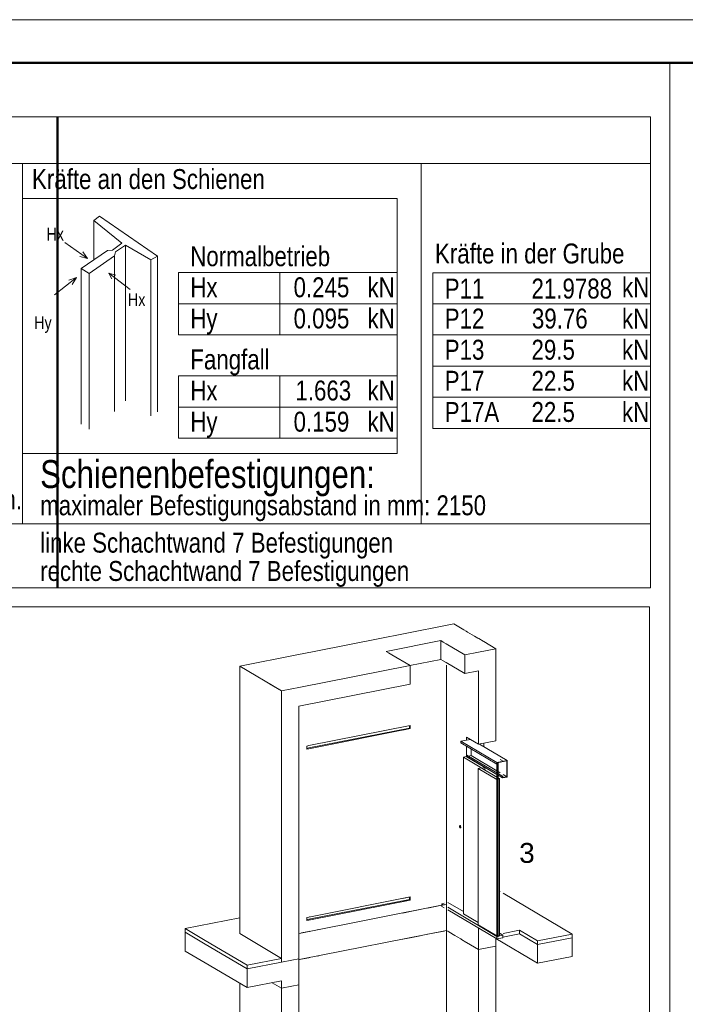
# Model space of a CAD drawing. Extents: x 244 to 994, y 7 to 427.
# Tile 31 of 35: x 724 to 807, y 303 to 427. Entities that reach past the tile are written whole.
import ezdxf

# ---------------------------------------------------------------- set-up
doc = ezdxf.new("R2010")
doc.units = 0
doc.layers.get('0').update_dxf_attribs({"lineweight": 5})
doc.layers.add('_3d_View_', color=7, linetype='Continuous')
doc.layers.add('G-ANNO-TTLB', color=7, linetype='Continuous', lineweight=13)
doc.layers.add('iwb_Rahmen', color=7, linetype='Continuous', lineweight=50)
doc.layers.add('X_Geometrie', color=3, linetype='Continuous', lineweight=50, true_color=0x00ff00, plot=False)
doc.styles.get("Standard").update_dxf_attribs({"font": 'arial.ttf'})

# ---------------------------------------------------------------- blocks, each defined once
blk = doc.blocks.new('Blockreferenz-A05LDZXZBH', base_point=(776.45, 311.48))
at = {"color": 0, "linetype": 'ByBlock', "lineweight": -2, "ltscale": 0.13}
for p, q in [((780.04, 336.51), (778.85, 336.27)), ((778.85, 336.27), (783.35, 333.61)), ((778.85, 336.27), (778.85, 336.08)), ((783.35, 333.61), (778.85, 336.27)), ((778.85, 336.08), (783.35, 333.42)), ((780.12, 335.33), (780.12, 334.48)), ((784.64, 333.86), (781.16, 335.93)), ((779.51, 334.35), (779.16, 334.28)), ((781.48, 332.9), (779.16, 334.28)), ((779.16, 334.28), (779.16, 314.64)), ((779.16, 334.28), (781.48, 332.9)), ((781.83, 332.97), (779.51, 334.35)), ((779.61, 334.54), (779.58, 334.54)), ((779.58, 334.54), (783.35, 332.31)), ((779.58, 334.54), (779.58, 334.35)), ((783.35, 332.31), (779.58, 334.54)), ((779.58, 334.35), (783.35, 332.12)), ((783.35, 332.33), (779.61, 334.54)), ((780.12, 334.48), (779.81, 334.42)), ((783.35, 332.57), (780.12, 334.48)), ((780.12, 334.48), (783.35, 332.57)), ((784.64, 333.86), (783.35, 333.61)), ((783.35, 333.61), (784.64, 333.86)), ((783.39, 333.6), (783.35, 333.61)), ((783.35, 333.61), (783.47, 333.53)), ((783.47, 333.53), (783.35, 333.61)), ((783.35, 333.61), (783.35, 311.8)), ((783.35, 333.42), (783.35, 333.61)), ((783.5, 333.54), (783.39, 333.6)), ((783.41, 333.59), (784.62, 333.83)), ((783.47, 333.53), (783.5, 333.54)), ((783.5, 333.54), (783.47, 333.53)), ((783.47, 333.53), (783.47, 311.73)), ((783.47, 311.73), (783.47, 333.53)), ((783.5, 311.74), (783.5, 333.54)), ((783.79, 333.98), (783.76, 333.98)), ((783.76, 333.98), (784.15, 333.77)), ((784.15, 333.77), (783.79, 333.98)), ((784.62, 333.83), (784.62, 331.82)), ((784.62, 331.82), (784.62, 333.83)), ((784.64, 331.79), (784.64, 333.86)), ((781.37, 332.94), (781.02, 332.87)), ((783.35, 331.49), (781.02, 332.87)), ((781.02, 332.87), (781.02, 313.23)), ((781.02, 332.87), (783.35, 331.49)), ((783.35, 331.77), (781.37, 332.94)), ((781.83, 332.97), (781.48, 332.9)), ((781.48, 332.9), (781.83, 332.97)), ((781.48, 332.87), (781.48, 332.9)), ((781.48, 332.9), (781.48, 332.87)), ((781.83, 332.66), (781.83, 332.97)), ((783.76, 332.33), (783.5, 332.48)), ((783.5, 332.48), (783.76, 332.33)), ((783.35, 311.85), (783.35, 331.49)), ((783.35, 331.49), (783.35, 331.49)), ((783.35, 331.49), (783.35, 311.85)), ((783.35, 331.49), (783.35, 331.49)), ((784.11, 331.88), (783.5, 332.24)), ((783.5, 332.22), (784.08, 331.87)), ((784.08, 331.87), (783.5, 332.22)), ((783.5, 332.03), (784.08, 331.68)), ((783.69, 331.56), (783.5, 331.68)), ((783.69, 331.56), (783.5, 331.52)), ((783.5, 331.52), (783.69, 331.56)), ((783.69, 311.92), (783.69, 331.56)), ((784.11, 331.88), (784.08, 331.87)), ((784.08, 331.87), (784.11, 331.88)), ((784.08, 331.87), (784.08, 331.68)), ((784.08, 331.68), (784.08, 331.87)), ((784.08, 331.68), (784.64, 331.79)), ((784.11, 331.72), (784.11, 331.88)), ((784.62, 331.82), (784.11, 331.72)), ((784.11, 331.72), (784.62, 331.82)), ((784.62, 331.82), (784.15, 332.1)), ((784.15, 332.1), (784.62, 331.82)), ((776.73, 315.95), (776.45, 315.89)), ((776.73, 315.73), (776.45, 315.89)), ((776.45, 315.89), (776.45, 315.56)), ((776.45, 315.89), (776.73, 315.73)), ((776.45, 315.56), (776.73, 315.4)), ((777.22, 316.05), (777.2, 316.04)), ((783.35, 311.8), (777.2, 315.45)), ((777.2, 315.45), (783.35, 311.8)), ((777.2, 315.12), (783.35, 311.48)), ((779.16, 314.9), (777.22, 316.05)), ((779.16, 314.64), (781.02, 313.54)), ((781.02, 313.23), (783.35, 311.85)), ((783.35, 311.85), (783.35, 311.85)), ((783.35, 311.48), (783.35, 311.8)), ((783.35, 311.8), (783.35, 311.48)), ((783.35, 311.8), (783.47, 311.73)), ((783.35, 311.48), (784.12, 311.63)), ((783.47, 311.73), (783.5, 311.74)), ((784.12, 311.96), (783.5, 311.83)), ((783.5, 311.83), (784.12, 311.96)), ((783.5, 311.88), (783.69, 311.92)), ((784.12, 311.96), (783.69, 312.22)), ((784.12, 311.63), (784.12, 311.96))]:
    blk.add_line(p, q, dxfattribs=at)
blk = doc.blocks.new('Blockreferenz-A05LDZYBBH', base_point=(751.12, 172.32))
at = {"color": 0, "linetype": 'ByBlock', "lineweight": -2, "ltscale": 0.13}
for p, q in [((777.96, 351), (771.25, 349.68)), ((779.21, 350.26), (777.96, 351)), ((771.25, 349.68), (769.09, 349.25)), ((779.49, 350.1), (779.21, 350.26)), ((779.69, 349.98), (779.49, 350.1)), ((780.27, 349.64), (779.69, 349.98)), ((780.54, 349.48), (780.27, 349.64)), ((769.09, 349.25), (760.43, 347.54)), ((769.47, 347.55), (776.32, 348.9)), ((776.32, 348.9), (769.47, 347.55)), ((776.32, 348.9), (776.62, 348.72)), ((776.62, 348.72), (776.32, 348.9)), ((776.32, 348.9), (776.32, 346.55)), ((776.62, 348.72), (777.02, 348.49)), ((777.02, 348.49), (776.62, 348.72)), ((777.02, 348.49), (779.32, 347.12)), ((779.32, 347.12), (777.02, 348.49)), ((780.99, 349.21), (780.54, 349.48)), ((781.09, 349.15), (780.99, 349.21)), ((781.64, 348.83), (781.09, 349.15)), ((781.71, 348.78), (781.64, 348.83)), ((783.21, 347.89), (781.71, 348.78)), ((758.26, 347.11), (751.12, 345.7)), ((760.43, 347.54), (758.26, 347.11)), ((769.77, 347.37), (769.47, 347.55)), ((770.17, 347.13), (769.77, 347.37)), ((772.47, 345.77), (770.17, 347.13)), ((781.05, 347.47), (779.32, 347.12)), ((779.32, 347.12), (781.05, 347.47)), ((779.32, 347.12), (779.32, 344.77)), ((779.32, 344.77), (779.32, 347.12)), ((781.05, 347.47), (783.21, 347.89)), ((783.21, 347.89), (781.05, 347.47)), ((783.21, 336.33), (783.21, 347.89)), ((772.45, 345.79), (776.32, 346.55)), ((776.32, 346.55), (776.62, 346.37)), ((776.62, 346.37), (777.02, 346.14)), ((777.02, 346.14), (779.32, 344.77)), ((751.12, 345.7), (756.37, 342.59)), ((751.12, 345.7), (751.12, 312.15)), ((772.47, 345.77), (758.53, 343.02)), ((758.53, 343.02), (772.47, 345.77)), ((772.47, 343.42), (772.47, 345.77)), ((777.05, 345.81), (777.05, 214.44)), ((779.32, 344.77), (781.05, 345.12)), ((781.05, 345.12), (781.05, 335.91)), ((781.05, 335.91), (781.05, 345.12)), ((756.37, 342.59), (754.87, 343.48)), ((758.53, 340.67), (772.47, 343.42)), ((756.37, 342.59), (757.67, 342.85)), ((757.67, 342.85), (756.37, 342.59)), ((756.37, 309.04), (756.37, 342.59)), ((756.37, 342.59), (756.37, 308.57)), ((757.67, 342.85), (758.53, 343.02)), ((758.53, 343.02), (757.67, 342.85)), ((758.53, 309), (758.53, 340.67)), ((759.78, 335.73), (772.5, 338.24)), ((772.39, 337.93), (759.78, 335.44)), ((759.78, 335.34), (772.5, 337.86)), ((772.5, 337.86), (771.56, 337.67)), ((772.39, 337.93), (772.39, 338.22)), ((772.5, 337.86), (772.39, 337.93)), ((772.5, 338.24), (772.5, 337.86)), ((772.5, 337.86), (772.5, 338.24)), ((779.55, 336.8), (781.05, 335.91)), ((779.55, 336.8), (779.55, 336.41)), ((779.55, 336.41), (779.55, 336.8)), ((781.05, 335.91), (783.21, 336.33)), ((781.71, 335.6), (781.71, 336.04)), ((759.51, 335.68), (759.78, 335.73)), ((759.51, 335.29), (759.51, 335.68)), ((759.78, 335.44), (759.51, 335.38)), ((759.78, 335.34), (759.51, 335.29)), ((759.51, 335.29), (759.78, 335.34)), ((779.55, 335.67), (779.55, 334.32)), ((779.55, 334.32), (779.55, 335.67)), ((781.71, 333.04), (781.71, 333.09)), ((778.67, 325.59), (778.68, 325.64)), ((778.68, 325.64), (778.67, 325.59)), ((778.67, 325.59), (778.8, 325.62)), ((778.67, 325.59), (778.68, 325.53)), ((778.68, 325.53), (778.67, 325.59)), ((778.68, 325.64), (778.7, 325.68)), ((778.7, 325.68), (778.68, 325.64)), ((778.78, 325.66), (778.68, 325.64)), ((778.82, 325.56), (778.68, 325.53)), ((778.7, 325.48), (778.68, 325.53)), ((778.68, 325.53), (778.7, 325.48)), ((778.7, 325.68), (778.72, 325.69)), ((778.72, 325.69), (778.7, 325.68)), ((778.75, 325.69), (778.7, 325.68)), ((778.82, 325.5), (778.7, 325.48)), ((778.72, 325.43), (778.7, 325.48)), ((778.7, 325.48), (778.72, 325.43)), ((778.72, 325.69), (778.75, 325.69)), ((778.82, 325.45), (778.72, 325.43)), ((778.75, 325.41), (778.72, 325.43)), ((778.72, 325.43), (778.75, 325.41)), ((778.75, 325.69), (778.78, 325.66)), ((778.75, 325.41), (778.8, 325.42)), ((778.78, 325.4), (778.75, 325.41)), ((778.75, 325.41), (778.78, 325.4)), ((778.78, 325.66), (778.8, 325.62)), ((778.8, 325.42), (778.78, 325.4)), ((778.8, 325.62), (778.82, 325.56)), ((778.82, 325.45), (778.8, 325.42)), ((778.82, 325.56), (778.82, 325.5)), ((778.82, 325.5), (778.82, 325.45)), ((751.12, 319.78), (751.12, 312.15)), ((759.78, 314.23), (772.5, 316.74)), ((772.39, 316.43), (759.78, 313.94)), ((759.78, 313.84), (772.5, 316.36)), ((771.56, 316.56), (772.5, 316.74)), ((772.39, 316.43), (771.56, 316.26)), ((771.56, 316.17), (772.5, 316.36)), ((772.5, 316.36), (771.56, 316.17)), ((772.5, 316.36), (771.56, 316.17)), ((772.39, 316.43), (772.39, 316.72)), ((772.39, 316.43), (772.39, 316.72)), ((772.5, 316.36), (772.39, 316.43)), ((772.5, 316.36), (772.39, 316.43)), ((772.5, 316.74), (772.5, 316.36)), ((772.5, 316.36), (772.5, 316.74)), ((772.5, 316.74), (772.5, 316.36)), ((772.5, 316.36), (772.5, 316.74)), ((758.78, 312.21), (777.05, 315.82)), ((759.51, 314.18), (759.78, 314.23)), ((759.51, 314.18), (759.78, 314.23)), ((759.51, 313.79), (759.51, 314.18)), ((759.51, 313.79), (759.51, 314.18)), ((759.78, 313.94), (759.51, 313.88)), ((759.78, 313.94), (759.51, 313.88)), ((759.51, 313.79), (759.78, 313.84)), ((759.78, 313.84), (759.51, 313.79)), ((759.78, 313.84), (759.51, 313.79)), ((759.51, 313.79), (759.78, 313.84)), ((759.86, 314.25), (759.92, 314.26)), ((759.92, 313.96), (759.86, 313.95)), ((759.86, 313.86), (759.92, 313.87)), ((759.92, 313.87), (759.86, 313.86)), ((777.05, 312.53), (758.78, 308.92)), ((777.32, 312.37), (777.05, 312.53)), ((758.53, 312.16), (758.78, 312.21)), ((777.53, 312.25), (777.32, 312.37)), ((777.87, 312.04), (777.53, 312.25)), ((778.1, 311.9), (777.87, 312.04)), ((778.37, 311.74), (778.1, 311.9)), ((778.82, 311.48), (778.37, 311.74)), ((778.92, 311.42), (778.82, 311.48)), ((779.47, 311.09), (778.92, 311.42)), ((779.55, 311.05), (779.47, 311.09)), ((781.05, 310.16), (779.55, 311.05)), ((783.21, 310.59), (781.05, 310.16)), ((781.05, 310.16), (781.05, 300.67)), ((781.05, 300.67), (781.05, 310.16)), ((783.21, 301.1), (783.21, 310.59)), ((756.37, 308.57), (757.67, 308.83)), ((757.67, 308.83), (758.53, 309)), ((758.78, 308.92), (758.53, 308.87)), ((751.12, 305.92), (751.12, 276.92)), ((751.12, 305.92), (751.12, 304.78)), ((756.37, 305.29), (755.18, 305.99)), ((757.67, 305.54), (756.37, 305.29)), ((756.37, 273.81), (756.37, 305.29)), ((756.37, 305.29), (756.37, 273.34)), ((758.53, 305.71), (757.67, 305.54)), ((758.53, 273.76), (758.53, 305.71))]:
    blk.add_line(p, q, dxfattribs=at)
blk = doc.blocks.new('Blockreferenz-A05LDZYHBH', base_point=(786.16, 321.02))
at = {"color": 0, "lineweight": -2, "insert": (786.16, 323.52), "char_height": 2.5, "attachment_point": 1}
blk.add_mtext('{\\fArial Unicode MS;3}', dxfattribs=at)
blk = doc.blocks.new('Blockreferenz-A05LDZYNBH', base_point=(744.29, 305.29))
at = {"color": 0, "linetype": 'ByBlock', "lineweight": -2, "ltscale": 0.13}
for p, q in [((783.76, 317.44), (783.69, 317.48)), ((792.79, 312.09), (784.15, 317.21)), ((773.74, 315.17), (772.5, 314.92)), ((776.45, 315.7), (774.66, 315.35)), ((751.12, 314.13), (744.29, 312.78)), ((772.5, 314.92), (771.56, 314.73)), ((744.29, 312.78), (744.29, 312.31)), ((746.79, 311.3), (744.29, 312.78)), ((744.29, 312.78), (746.79, 311.3)), ((761.02, 312.65), (760.83, 312.62)), ((781.05, 312.84), (781.05, 310.16)), ((781.05, 310.16), (781.05, 312.84)), ((786.21, 312.57), (784.15, 312.16)), ((784.15, 312.16), (786.21, 312.57)), ((788.46, 311.24), (786.21, 312.57)), ((786.21, 312.57), (788.46, 311.24)), ((786.21, 312.1), (786.21, 312.57)), ((746.79, 310.83), (744.29, 312.31)), ((744.29, 312.31), (744.29, 309.96)), ((744.29, 312.31), (746.79, 310.83)), ((752.04, 308.19), (746.79, 311.3)), ((746.79, 311.3), (752.04, 308.19)), ((756.37, 309.04), (751.12, 312.15)), ((758.78, 312.21), (758.53, 312.16)), ((759.51, 312.36), (758.86, 312.23)), ((759.78, 312.41), (759.51, 312.36)), ((759.92, 312.44), (759.86, 312.42)), ((771.56, 311.44), (772.5, 311.63)), ((772.5, 311.63), (773.74, 311.88)), ((774.66, 312.06), (776.73, 312.47)), ((777.2, 312.44), (777.32, 312.37)), ((777.32, 312.37), (777.53, 312.25)), ((777.53, 312.25), (777.87, 312.04)), ((777.87, 312.04), (778.1, 311.9)), ((778.1, 311.9), (778.37, 311.74)), ((778.37, 311.74), (778.82, 311.48)), ((778.82, 311.48), (778.92, 311.42)), ((778.92, 311.42), (779.47, 311.09)), ((783.21, 310.59), (783.21, 311.55)), ((783.21, 311.53), (788.46, 308.42)), ((783.69, 312.22), (783.87, 312.11)), ((783.88, 312.11), (783.87, 312.11)), ((783.87, 312.11), (783.88, 312.11)), ((784.12, 311.69), (786.21, 312.1)), ((788.46, 310.77), (786.21, 312.1)), ((786.21, 312.1), (788.46, 310.77)), ((792.79, 312.09), (788.46, 311.24)), ((788.46, 311.24), (792.79, 312.09)), ((792.79, 311.62), (788.46, 310.77)), ((788.46, 310.77), (792.79, 311.62)), ((792.79, 311.62), (792.79, 312.09)), ((792.79, 309.27), (792.79, 311.62)), ((752.04, 307.72), (746.79, 310.83)), ((746.79, 310.83), (752.04, 307.72)), ((779.47, 311.09), (779.55, 311.05)), ((779.55, 311.05), (781.05, 310.16)), ((781.05, 310.16), (783.21, 310.59)), ((788.46, 311.24), (788.46, 310.77)), ((788.46, 310.77), (788.46, 311.24)), ((788.46, 310.77), (788.46, 308.42)), ((788.46, 308.42), (788.46, 310.77)), ((744.29, 309.96), (746.79, 308.48)), ((756.37, 309.04), (752.04, 308.19)), ((752.04, 308.19), (756.37, 309.04)), ((756.37, 308.57), (756.37, 309.04)), ((757.67, 308.83), (756.37, 308.57)), ((758.53, 309), (757.67, 308.83)), ((758.53, 305.71), (758.53, 309)), ((758.53, 308.87), (758.78, 308.92)), ((758.86, 308.94), (759.51, 309.07)), ((759.51, 309.07), (759.78, 309.12)), ((759.86, 309.13), (759.92, 309.15)), ((760.83, 309.33), (761.02, 309.36)), ((788.46, 308.42), (792.79, 309.27)), ((746.79, 308.48), (752.04, 305.37)), ((756.37, 308.57), (752.04, 307.72)), ((752.04, 307.72), (756.37, 308.57)), ((752.04, 308.19), (752.04, 307.72)), ((752.04, 307.72), (752.04, 308.19)), ((752.04, 305.37), (752.04, 307.72)), ((752.04, 307.72), (752.04, 305.37)), ((752.04, 305.37), (756.37, 306.23)), ((755.18, 305.99), (756.37, 305.29)), ((756.37, 305.29), (756.37, 306.23)), ((756.37, 306.23), (756.37, 305.29)), ((756.37, 305.29), (757.67, 305.54)), ((757.67, 305.54), (758.53, 305.71))]:
    blk.add_line(p, q, dxfattribs=at)
blk = doc.blocks.new('3D-Ansicht-Rahmen-A05LE00XBH', base_point=(666.02, 159.71))
at = {"color": 0, "linetype": 'ByBlock', "lineweight": -2, "ltscale": 0.13}
for p, q in [((666.02, 353.16), (802.49, 353.16)), ((802.49, 353.16), (802.49, 159.71))]:
    blk.add_line(p, q, dxfattribs=at)
blk = doc.blocks.new('Einzeiliger Text-A05LE0BBBH', base_point=(787.7, 391.82))
at = {"color": 0, "lineweight": -2, "insert": (787.7, 394.32), "char_height": 2.5, "attachment_point": 1}
blk.add_mtext('{\\W0.8;\\fArial;21.9788}', dxfattribs=at)
blk = doc.blocks.new('Einzeiliger Text-A05LE0BDBH', base_point=(799.05, 384.15))
at = {"color": 0, "lineweight": -2, "insert": (799.05, 386.65), "char_height": 2.5, "attachment_point": 1}
blk.add_mtext('{\\W0.8;\\fArial;kN}', dxfattribs=at)
blk = doc.blocks.new('Einzeiliger Text-A05LE0BFBH', base_point=(744.92, 382.93))
at = {"color": 0, "lineweight": -2, "insert": (744.92, 385.43), "char_height": 2.5, "attachment_point": 1}
blk.add_mtext('{\\W0.8;\\fArial;Fangfall}', dxfattribs=at)
blk = doc.blocks.new('Einzeiliger Text-A05LE0BHBH', base_point=(787.7, 384.15))
at = {"color": 0, "lineweight": -2, "insert": (787.7, 386.65), "char_height": 2.5, "attachment_point": 1}
blk.add_mtext('{\\W0.8;\\fArial;29.5}', dxfattribs=at)
blk = doc.blocks.new('Einzeiliger Text-A05LE0BJBH', base_point=(726.09, 359.94))
at = {"color": 0, "lineweight": -2, "insert": (726.09, 362.44), "char_height": 2.5, "attachment_point": 1}
blk.add_mtext('{\\W0.8;\\fArial;linke Schachtwand 7 Befestigungen}', dxfattribs=at)
blk = doc.blocks.new('Einzeiliger Text-A05LE0BLBH', base_point=(799.05, 376.34))
at = {"color": 0, "lineweight": -2, "insert": (799.05, 378.84), "char_height": 2.5, "attachment_point": 1}
blk.add_mtext('{\\W0.8;\\fArial;kN}', dxfattribs=at)
blk = doc.blocks.new('Einzeiliger Text-A05LE0C3BH', base_point=(725.35, 387.99))
at = {"color": 0, "lineweight": -2, "insert": (725.35, 389.59), "char_height": 1.6, "attachment_point": 1}
blk.add_mtext('{\\W0.8;\\fArial;Hy}', dxfattribs=at)
blk = doc.blocks.new('Einzeiliger Text-A05LE0C7BH', base_point=(757.87, 388.07))
at = {"color": 0, "lineweight": -2, "insert": (757.87, 390.57), "char_height": 2.5, "attachment_point": 1}
blk.add_mtext('{\\W0.8;\\fArial;0.095}', dxfattribs=at)
blk = doc.blocks.new('Einzeiliger Text-A05LE0C9BH', base_point=(776.82, 380.25))
at = {"color": 0, "lineweight": -2, "insert": (776.82, 382.75), "char_height": 2.5, "attachment_point": 1}
blk.add_mtext('{\\W0.8;\\fArial;P17}', dxfattribs=at)
blk = doc.blocks.new('Blockreferenz-A05LE0CBBH', base_point=(726.09, 368.05))
at = {"color": 0, "lineweight": -2, "insert": (726.09, 371.55), "char_height": 3.5, "attachment_point": 1}
blk.add_mtext('{\\W0.8;\\fArial;Schienenbefestigungen: }', dxfattribs=at)
blk = doc.blocks.new('Einzeiliger Text-A05LE0CDBH', base_point=(775.6, 396.22))
at = {"color": 0, "lineweight": -2, "insert": (775.6, 398.72), "char_height": 2.5, "attachment_point": 1}
blk.add_mtext('{\\W0.8;\\fArial;Kräfte in der Grube}', dxfattribs=at)
blk = doc.blocks.new('Einzeiliger Text-A05LE0CHBH', base_point=(758.1, 379.03))
at = {"color": 0, "lineweight": -2, "insert": (758.1, 381.53), "char_height": 2.5, "attachment_point": 1}
blk.add_mtext('{\\W0.8;\\fArial;1.663}', dxfattribs=at)
blk = doc.blocks.new('Einzeiliger Text-A05LE0CJBH', base_point=(776.82, 384.15))
at = {"color": 0, "lineweight": -2, "insert": (776.82, 386.65), "char_height": 2.5, "attachment_point": 1}
blk.add_mtext('{\\W0.8;\\fArial;P13}', dxfattribs=at)
blk = doc.blocks.new('Einzeiliger Text-A05LE0CNBH', base_point=(767.14, 379.03))
at = {"color": 0, "lineweight": -2, "insert": (767.14, 381.53), "char_height": 2.5, "attachment_point": 1}
blk.add_mtext('{\\W0.8;\\fArial;kN}', dxfattribs=at)
blk = doc.blocks.new('Einzeiliger Text-A05LE0CPBH', base_point=(767.14, 391.98))
at = {"color": 0, "lineweight": -2, "insert": (767.14, 394.48), "char_height": 2.5, "attachment_point": 1}
blk.add_mtext('{\\W0.8;\\fArial;kN}', dxfattribs=at)
blk = doc.blocks.new('Einzeiliger Text-A05LE0CRBH', base_point=(799.05, 388.06))
at = {"color": 0, "lineweight": -2, "insert": (799.05, 390.56), "char_height": 2.5, "attachment_point": 1}
blk.add_mtext('{\\W0.8;\\fArial;kN}', dxfattribs=at)
blk = doc.blocks.new('Einzeiliger Text-A05LE0CTBH', base_point=(776.82, 388.06))
at = {"color": 0, "lineweight": -2, "insert": (776.82, 390.56), "char_height": 2.5, "attachment_point": 1}
blk.add_mtext('{\\W0.8;\\fArial;P12}', dxfattribs=at)
blk = doc.blocks.new('Einzeiliger Text-A05LE0CXBH', base_point=(776.82, 376.34))
at = {"color": 0, "lineweight": -2, "insert": (776.82, 378.84), "char_height": 2.5, "attachment_point": 1}
blk.add_mtext('{\\W0.8;\\fArial;P17A}', dxfattribs=at)
blk = doc.blocks.new('Einzeiliger Text-A05LE0D1BH', base_point=(787.7, 380.25))
at = {"color": 0, "lineweight": -2, "insert": (787.7, 382.75), "char_height": 2.5, "attachment_point": 1}
blk.add_mtext('{\\W0.8;\\fArial;22.5}', dxfattribs=at)
blk = doc.blocks.new('Einzeiliger Text-A05LE0D3BH', base_point=(726.09, 356.39))
at = {"color": 0, "lineweight": -2, "insert": (726.09, 358.89), "char_height": 2.5, "attachment_point": 1}
blk.add_mtext('{\\W0.8;\\fArial;rechte Schachtwand 7 Befestigungen}', dxfattribs=at)
blk = doc.blocks.new('Einzeiliger Text-A05LE0D7BH', base_point=(674.91, 365.37))
at = {"color": 0, "lineweight": -2, "insert": (674.91, 367.87), "char_height": 2.5, "attachment_point": 1}
blk.add_mtext('{\\W0.8;\\fArial;Ein Festigkeitsnachweis ist erforderlich.}', dxfattribs=at)
blk = doc.blocks.new('Einzeiliger Text-A05LE0DBBH', base_point=(757.87, 375.12))
at = {"color": 0, "lineweight": -2, "insert": (757.87, 377.62), "char_height": 2.5, "attachment_point": 1}
blk.add_mtext('{\\W0.8;\\fArial;0.159}', dxfattribs=at)
blk = doc.blocks.new('Einzeiliger Text-A05LE0DDBH', base_point=(776.82, 391.82))
at = {"color": 0, "lineweight": -2, "insert": (776.82, 394.32), "char_height": 2.5, "attachment_point": 1}
blk.add_mtext('{\\W0.8;\\fArial;P11}', dxfattribs=at)
blk = doc.blocks.new('Einzeiliger Text-A05LE0DFBH', base_point=(757.87, 391.98))
at = {"color": 0, "lineweight": -2, "insert": (757.87, 394.48), "char_height": 2.5, "attachment_point": 1}
blk.add_mtext('{\\W0.8;\\fArial;0.245}', dxfattribs=at)
blk = doc.blocks.new('Einzeiliger Text-A05LE0DHBH', base_point=(744.92, 379.03))
at = {"color": 0, "lineweight": -2, "insert": (744.92, 381.53), "char_height": 2.5, "attachment_point": 1}
blk.add_mtext('{\\W0.8;\\fArial;Hx}', dxfattribs=at)
blk = doc.blocks.new('Einzeiliger Text-A05LE0DJBH', base_point=(726.1, 364.63))
at = {"color": 0, "lineweight": -2, "insert": (726.1, 367.13), "char_height": 2.5, "attachment_point": 1}
blk.add_mtext('{\\W0.8;\\fArial;maximaler Befestigungsabstand in mm: 2150}', dxfattribs=at)
blk = doc.blocks.new('Einzeiliger Text-A05LE0DNBH', base_point=(787.7, 376.34))
at = {"color": 0, "lineweight": -2, "insert": (787.7, 378.84), "char_height": 2.5, "attachment_point": 1}
blk.add_mtext('{\\W0.8;\\fArial;22.5}', dxfattribs=at)
blk = doc.blocks.new('Einzeiliger Text-A05LE0DPBH', base_point=(725.07, 405.56))
at = {"color": 0, "lineweight": -2, "insert": (725.07, 408.06), "char_height": 2.5, "attachment_point": 1}
blk.add_mtext('{\\W0.8;\\fArial;Kräfte an den Schienen}', dxfattribs=at)
blk = doc.blocks.new('Einzeiliger Text-A05LE0DTBH', base_point=(799.05, 391.97))
at = {"color": 0, "lineweight": -2, "insert": (799.05, 394.47), "char_height": 2.5, "attachment_point": 1}
blk.add_mtext('{\\W0.8;\\fArial;kN}', dxfattribs=at)
blk = doc.blocks.new('Einzeiliger Text-A05LE0DVBH', base_point=(799.05, 380.25))
at = {"color": 0, "lineweight": -2, "insert": (799.05, 382.75), "char_height": 2.5, "attachment_point": 1}
blk.add_mtext('{\\W0.8;\\fArial;kN}', dxfattribs=at)
blk = doc.blocks.new('Einzeiliger Text-A05LE0DXBH', base_point=(744.92, 375.12))
at = {"color": 0, "lineweight": -2, "insert": (744.92, 377.62), "char_height": 2.5, "attachment_point": 1}
blk.add_mtext('{\\W0.8;\\fArial;Hy}', dxfattribs=at)
blk = doc.blocks.new('Einzeiliger Text-A05LE0E5BH', base_point=(744.91, 395.88))
at = {"color": 0, "lineweight": -2, "insert": (744.91, 398.38), "char_height": 2.5, "attachment_point": 1}
blk.add_mtext('{\\W0.8;\\fArial;Normalbetrieb}', dxfattribs=at)
blk = doc.blocks.new('Einzeiliger Text-A05LE0E7BH', base_point=(767.14, 388.07))
at = {"color": 0, "lineweight": -2, "insert": (767.14, 390.57), "char_height": 2.5, "attachment_point": 1}
blk.add_mtext('{\\W0.8;\\fArial;kN}', dxfattribs=at)
blk = doc.blocks.new('Einzeiliger Text-A05LE0E9BH', base_point=(787.75, 388.06))
at = {"color": 0, "lineweight": -2, "insert": (787.75, 390.56), "char_height": 2.5, "attachment_point": 1}
blk.add_mtext('{\\W0.8;\\fArial;39.76}', dxfattribs=at)
blk = doc.blocks.new('Polylinie-A05LE0ERBH', base_point=(732.84, 397.85))
at = {"color": 0, "lineweight": -2}
for p, q in [((732.84, 401.63), (733.54, 402.15)), ((736.33, 398.78), (732.84, 401.63)), ((734.53, 397.85), (735.17, 397.9)), ((735.17, 397.9), (736.33, 398.78))]:
    blk.add_line(p, q, dxfattribs=at)
blk = doc.blocks.new('Einzeiliger Text-A05LE0EVBH', base_point=(744.92, 391.98))
at = {"color": 0, "lineweight": -2, "insert": (744.92, 394.48), "char_height": 2.5, "attachment_point": 1}
blk.add_mtext('{\\W0.8;\\fArial;Hx}', dxfattribs=at)
blk = doc.blocks.new('Einzeiliger Text-A05LE0EZBH', base_point=(744.92, 388.07))
at = {"color": 0, "lineweight": -2, "insert": (744.92, 390.57), "char_height": 2.5, "attachment_point": 1}
blk.add_mtext('{\\W0.8;\\fArial;Hy}', dxfattribs=at)
blk = doc.blocks.new('Einzeiliger Text-A05LE0F3BH', base_point=(737.1, 390.88))
at = {"color": 0, "lineweight": -2, "insert": (737.1, 392.48), "char_height": 1.6, "attachment_point": 1}
blk.add_mtext('{\\W0.8;\\fArial;Hx}', dxfattribs=at)
blk = doc.blocks.new('Einzeiliger Text-A05LE0F5BH', base_point=(726.88, 399.1))
at = {"color": 0, "lineweight": -2, "insert": (726.88, 400.7), "char_height": 1.6, "attachment_point": 1}
blk.add_mtext('{\\W0.8;\\fArial;Hx}', dxfattribs=at)
blk = doc.blocks.new('Einzeiliger Text-A05LE0F7BH', base_point=(767.14, 375.12))
at = {"color": 0, "lineweight": -2, "insert": (767.14, 377.62), "char_height": 2.5, "attachment_point": 1}
blk.add_mtext('{\\W0.8;\\fArial;kN}', dxfattribs=at)
blk = doc.blocks.new('Konstruktionshilfslinie-A05LE0FBBH', base_point=(728.25, 355.51))
at = {"color": 0, "linetype": 'ByBlock', "lineweight": -2, "ltscale": 0.5}
blk.add_line((728.25, 414.61), (728.25, 355.51), dxfattribs=at)
blk = doc.blocks.new('3D-Ansicht-Rahmen-A05LE0FDBH', base_point=(666.17, 355.51))
at = {"color": 0, "linetype": 'ByBlock', "lineweight": -2, "ltscale": 0.13}
for p, q in [((666.17, 355.51), (666.17, 414.61)), ((666.17, 414.61), (802.62, 414.61)), ((802.62, 414.61), (802.62, 355.51)), ((802.62, 355.51), (666.17, 355.51))]:
    blk.add_line(p, q, dxfattribs=at)

msp = doc.modelspace()

# ---------------------------------------------------------------- linework, layer by layer
at = {"ltscale": 0.13}
for p, q in [((673.87, 408.77), (802.62, 408.77)), ((723.87, 363.54), (723.87, 408.77)), ((773.87, 363.54), (773.87, 408.77)), ((802.62, 363.54), (673.87, 363.54))]:
    msp.add_line(p, q, dxfattribs=at)
at = {"linetype": 'Continuous', "ltscale": 0.13}
for p, q in [((770.87, 404.39), (723.87, 404.39)), ((723.87, 404.39), (723.87, 372.39)), ((770.87, 372.39), (770.87, 404.39)), ((732.84, 401.63), (732.84, 396.69)), ((740.81, 397.14), (733.54, 402.15)), ((732.02, 396.85), (729.18, 398.84)), ((731.23, 395.59), (734.53, 397.85)), ((736.8, 398.53), (735.56, 397.67)), ((736.8, 398.53), (736.8, 378.98)), ((739.98, 396.66), (736.8, 398.53)), ((732.02, 396.85), (731.05, 397.1)), ((732.02, 396.85), (731.44, 397.68)), ((735.4, 397.19), (732.23, 394.97)), ((735.56, 397.67), (735.4, 397.19)), ((735.4, 397.19), (735.4, 377.65)), ((740.81, 397.14), (739.98, 396.66)), ((739.98, 396.66), (739.98, 377.11)), ((740.81, 397.14), (740.81, 377.6)), ((732.23, 394.97), (731.23, 395.59)), ((731.23, 395.59), (731.23, 376.05)), ((730.65, 394.44), (727.91, 392.3)), ((730.65, 394.44), (729.68, 394.12)), ((730.65, 394.44), (730.12, 393.59)), ((732.23, 394.97), (732.23, 375.43)), ((734.7, 395.01), (735.57, 394.75)), ((734.7, 395.01), (735.08, 394.3)), ((734.7, 395.01), (737.37, 392.95)), ((743.43, 395.07), (743.43, 387.26)), ((770.87, 395.07), (743.43, 395.07)), ((756.13, 395.07), (756.13, 387.26)), ((802.62, 395.06), (775.34, 395.06)), ((775.34, 395.06), (775.34, 375.53)), ((770.87, 391.17), (743.43, 391.17)), ((802.62, 391.15), (775.34, 391.15)), ((770.87, 387.26), (743.43, 387.26)), ((802.62, 387.25), (775.34, 387.25)), ((802.62, 383.34), (775.34, 383.34)), ((770.87, 382.12), (743.43, 382.12)), ((743.43, 382.12), (743.43, 374.31)), ((756.13, 382.12), (756.13, 374.31)), ((802.62, 379.43), (775.34, 379.43)), ((802.62, 379.43), (775.34, 379.43)), ((770.87, 378.21), (743.43, 378.21)), ((802.62, 375.53), (775.34, 375.53)), ((770.87, 374.31), (743.43, 374.31)), ((723.87, 372.39), (770.87, 372.39))]:
    msp.add_line(p, q, dxfattribs=at)
at = {"layer": 'G-ANNO-TTLB', "ltscale": 0.13}
msp.add_line((805.04, 421.38), (805.04, 11.8), dxfattribs=at)
at = {"layer": 'iwb_Rahmen', "color": 8, "lineweight": 18, "ltscale": 0.18, "true_color": 0x808080}
msp.add_line((244.07, 426.8), (994.07, 426.8), dxfattribs=at)
at = {"layer": 'iwb_Rahmen', "ltscale": 0.5}
msp.add_line((989.07, 421.38), (254.07, 421.38), dxfattribs=at)

# ---------------------------------------------------------------- block references
at = {"linetype": 'Continuous', "ltscale": 0.13}
for name, p in [('Einzeiliger Text-A05LE0DPBH', (725.07, 405.56)), ('Polylinie-A05LE0ERBH', (732.84, 397.85)), ('Einzeiliger Text-A05LE0F5BH', (726.88, 399.1)), ('Einzeiliger Text-A05LE0E5BH', (744.91, 395.88)), ('Einzeiliger Text-A05LE0CDBH', (775.6, 396.22)), ('Einzeiliger Text-A05LE0EVBH', (744.92, 391.98)), ('Einzeiliger Text-A05LE0DFBH', (757.87, 391.98)), ('Einzeiliger Text-A05LE0CPBH', (767.14, 391.98)), ('Einzeiliger Text-A05LE0DDBH', (776.82, 391.82)), ('Einzeiliger Text-A05LE0BBBH', (787.7, 391.82)), ('Einzeiliger Text-A05LE0DTBH', (799.05, 391.97)), ('Einzeiliger Text-A05LE0F3BH', (737.1, 390.88)), ('Einzeiliger Text-A05LE0EZBH', (744.92, 388.07)), ('Einzeiliger Text-A05LE0C7BH', (757.87, 388.07)), ('Einzeiliger Text-A05LE0E7BH', (767.14, 388.07)), ('Einzeiliger Text-A05LE0CTBH', (776.82, 388.06)), ('Einzeiliger Text-A05LE0E9BH', (787.75, 388.06)), ('Einzeiliger Text-A05LE0CRBH', (799.05, 388.06)), ('Einzeiliger Text-A05LE0C3BH', (725.35, 387.99)), ('Einzeiliger Text-A05LE0CJBH', (776.82, 384.15)), ('Einzeiliger Text-A05LE0BHBH', (787.7, 384.15)), ('Einzeiliger Text-A05LE0BDBH', (799.05, 384.15)), ('Einzeiliger Text-A05LE0BFBH', (744.92, 382.93)), ('Einzeiliger Text-A05LE0DVBH', (799.05, 380.25)), ('Einzeiliger Text-A05LE0CNBH', (767.14, 379.03)), ('Einzeiliger Text-A05LE0C9BH', (776.82, 380.25)), ('Einzeiliger Text-A05LE0D1BH', (787.7, 380.25)), ('Einzeiliger Text-A05LE0DHBH', (744.92, 379.03)), ('Einzeiliger Text-A05LE0CHBH', (758.1, 379.03)), ('Einzeiliger Text-A05LE0CXBH', (776.82, 376.34)), ('Einzeiliger Text-A05LE0DNBH', (787.7, 376.34)), ('Einzeiliger Text-A05LE0BLBH', (799.05, 376.34)), ('Einzeiliger Text-A05LE0DXBH', (744.92, 375.12)), ('Einzeiliger Text-A05LE0DBBH', (757.87, 375.12)), ('Einzeiliger Text-A05LE0F7BH', (767.14, 375.12))]:
    msp.add_blockref(name, p, dxfattribs=at)
at = {"ltscale": 0.13}
for name, p in [('Blockreferenz-A05LE0CBBH', (726.09, 368.05)), ('Einzeiliger Text-A05LE0D7BH', (674.91, 365.37)), ('Einzeiliger Text-A05LE0DJBH', (726.1, 364.63)), ('Einzeiliger Text-A05LE0BJBH', (726.09, 359.94)), ('Einzeiliger Text-A05LE0D3BH', (726.09, 356.39)), ('Blockreferenz-A05LDZYBBH', (751.12, 172.32)), ('Blockreferenz-A05LDZXZBH', (776.45, 311.48)), ('Blockreferenz-A05LDZYHBH', (786.16, 321.02)), ('Blockreferenz-A05LDZYNBH', (744.29, 305.29))]:
    msp.add_blockref(name, p, dxfattribs=at)
at = {"layer": '_3d_View_', "color": 7, "linetype": 'Continuous', "lineweight": 13}
for name, p in [('3D-Ansicht-Rahmen-A05LE0FDBH', (666.17, 355.51)), ('3D-Ansicht-Rahmen-A05LE00XBH', (666.02, 159.71))]:
    msp.add_blockref(name, p, dxfattribs=at)
at = {"layer": 'X_Geometrie', "ltscale": 0.5}
msp.add_blockref('Konstruktionshilfslinie-A05LE0FBBH', (728.25, 355.51), dxfattribs=at)

doc.saveas('drawing.dxf')
